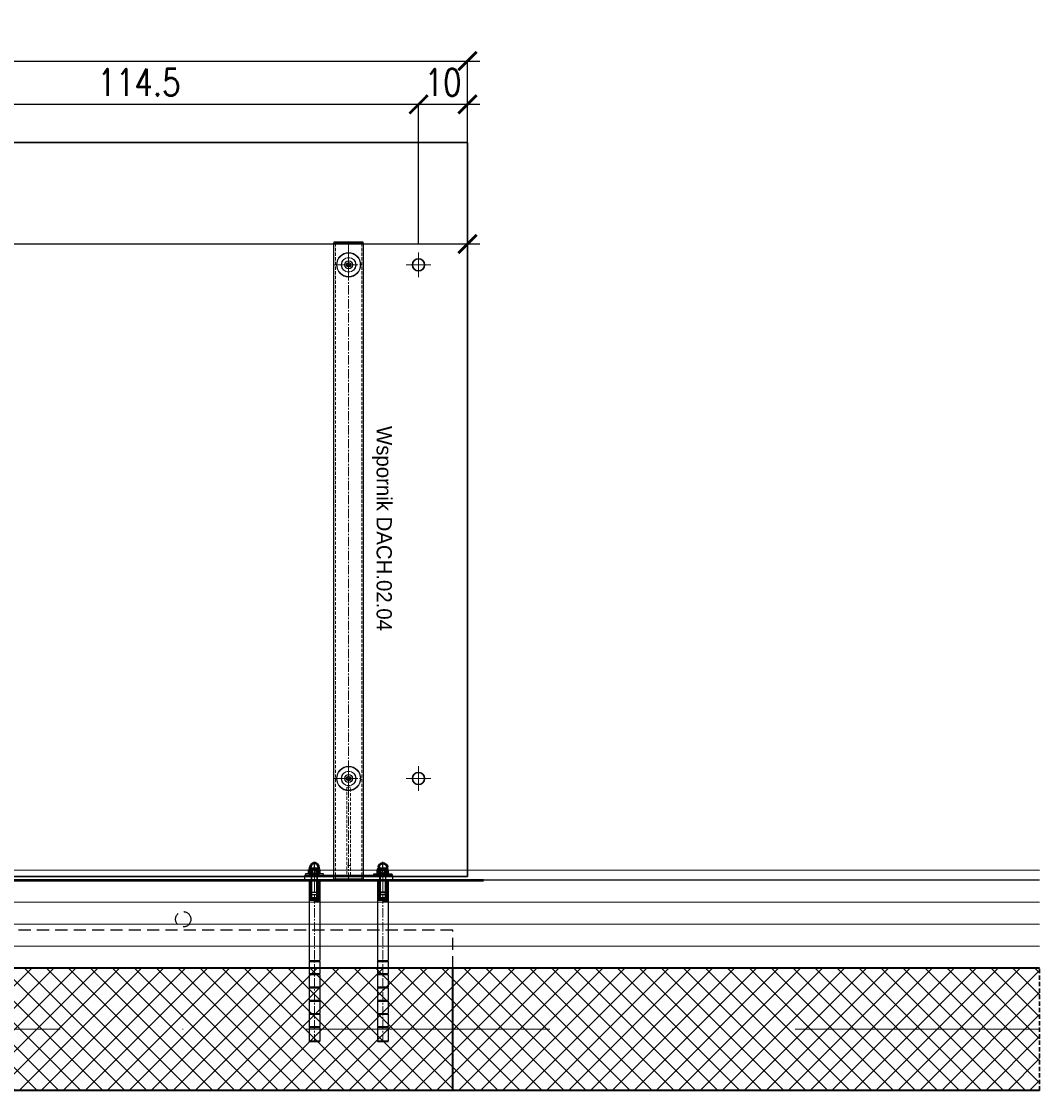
# Model space of a CAD drawing. Header units: millimetres. Extents: x 13188 to 15352, y 1235 to 1861.
# Tile 10 of 12: x 14811 to 15020, y 1237 to 1456. Entities that reach past the tile are written whole.
import ezdxf

# ---------------------------------------------------------------- set-up
doc = ezdxf.new("R2010")
doc.units = ezdxf.units.MM
for name, pattern in [('AM_ISO02W050x2', [3.75, 3, -0.75]), ('AM_ISO08W050', [18, 12, -1.5, 3, -1.5]), ('AM_ISO08W050x2', [9, 6, -0.75, 1.5, -0.75]), ('CENTER2', [28.575, 19.05, -3.175, 3.175, -3.175]), ('DASHDOT', [1, 0.5, -0.25, 0, -0.25]), ('DASHED', [19.05, 12.7, -6.35]), ('DASHED2', [9.525, 6.35, -3.175]), ('HIDDEN', [0.375, 0.25, -0.125])]:
    doc.linetypes.add(name, pattern=pattern)
for name, color, linetype, lineweight in [('0-izo-TERM-tward', 94, 'ZIGZAG', 9), ('0-linia-beton', 1, 'Continuous', 35), ('0-osie-liniA', 14, 'DASHDOT', 5), ('2_hatch_zelbet_obrys', 242, 'DASHED', 30), ('3_hatch_zelbet', 141, 'Continuous', 0), ('AM_0N', 7, 'Continuous', 50), ('AM_7N', 4, 'AM_ISO08W050', 25), ('b.gruba', 243, 'Continuous', 50), ('gwint', 153, 'Continuous', 18), ('Kreskowa cienka', 85, 'DASHED2', 9), ('Osie', 1, 'CENTER2', 9), ('Przekroje', 252, 'Continuous', 9), ('Zarys szkła', 203, 'Continuous', 30)]:
    doc.layers.add(name, color=color, linetype=linetype, lineweight=lineweight)
doc.layers.add('0-linia-wykonczenie', color=31, linetype='Continuous')
doc.layers.add('PR- opis detale', color=20, linetype='Continuous')
doc.styles.add('OPIS', font='romans.shx', dxfattribs={"width": 0.8, "height": 5.5})
doc.linetypes.add('BATTING', pattern='A,0.00254,-2.54,[134,ltypeshp.shx,S=2.54,R=0,X=-2.54,Y=0],-5.08,[134,ltypeshp.shx,S=2.54,R=180,X=2.54,Y=0],-2.54', length=10.16254)
doc.linetypes.add('ZIGZAG', pattern='A,0.0001,-0.2,[131,ltypeshp.shx,S=0.2,R=0,X=-0.2,Y=0],-0.4,[131,ltypeshp.shx,S=0.2,R=180,X=0.2,Y=0],-0.2', length=0.8001)
doc.dimstyles.new('DIM25', dxfattribs={"dimscale": 0.25, "dimtxt": 5.5, "dimasz": 15, "dimexe": 0, "dimexo": 0, "dimgap": 7, "dimtad": 1, "dimdec": 4, "dimrnd": 0.5, "dimzin": 9, "dimdsep": 46, "dimtxsty": 'OPIS', "dimblk1": 'ARCHTICK', "dimblk2": 'ARCHTICK', "dimsah": 1, "dimcen": 0, "dimdle": 10, "dimclrd": 1, "dimclre": 1, "dimclrt": 7, "dimadec": 0, "dimazin": 0, "dimtfac": 1, "dimtdec": 4, "dimtix": 1, "dimtmove": 1, "dimatfit": 3, "dimldrblk": 'TICK1', "dimfxl": 1, "dimtolj": 1, "dimtzin": 0, "dimarcsym": 0})

# ---------------------------------------------------------------- blocks, each defined once
blk = doc.blocks.new('_ArchTick')
at = {"color": 0, "linetype": 'ByBlock', "const_width": 0.15}
blk.add_lwpolyline([(-0.5, -0.5), (0.5, 0.5)], dxfattribs=at)
blk = doc.blocks.new('*D80')
at = {"color": 1, "lineweight": -2, "transparency": 16777216}
for p, q in [((14630.58, 1447.89), (14905.18, 1447.89)), ((14633.08, 1431.23), (14633.08, 1447.89)), ((14902.68, 1431.23), (14902.68, 1447.89))]:
    blk.add_line(p, q, dxfattribs=at)
at = {"layer": 'DEFPOINTS', "color": 0, "transparency": 16777216}
for p in [(14902.68, 1447.89), (14633.08, 1431.23, 6.59), (14902.68, 1431.23)]:
    blk.add_point(p, dxfattribs=at)
at = {"color": 1, "lineweight": -2, "transparency": 16777216, "xscale": 3.75, "yscale": 3.75, "zscale": 3.75, "rotation": 180}
blk.add_blockref('_ArchTick', (14633.08, 1447.89), dxfattribs=at)
at = {"color": 1, "lineweight": -2, "transparency": 16777216, "xscale": 3.75, "yscale": 3.75, "zscale": 3.75}
blk.add_blockref('_ArchTick', (14902.68, 1447.89), dxfattribs=at)
at = {"color": 7, "transparency": 16777216, "insert": (14767.88, 1452.39), "char_height": 5.5, "attachment_point": 5, "style": 'OPIS'}
blk.add_mtext('\\A1;269.5', dxfattribs=at)
blk = doc.blocks.new('TICK1')
at = {"color": 0}
for p, q in [((-1, -1), (1, 1)), ((0, -1), (0, 1)), ((0, 0), (-1, 0))]:
    blk.add_line(p, q, dxfattribs=at)
blk = doc.blocks.new('*D81')
at = {"color": 1, "lineweight": -2, "transparency": 16777216}
for p, q in [((14905.18, 1439.03), (14890.18, 1439.03)), ((14892.68, 1410.63), (14892.68, 1439.03)), ((14902.68, 1431.23), (14902.68, 1439.03))]:
    blk.add_line(p, q, dxfattribs=at)
at = {"layer": 'DEFPOINTS', "color": 0, "transparency": 16777216}
for p in [(14892.68, 1439.03), (14902.68, 1431.23), (14892.68, 1410.63)]:
    blk.add_point(p, dxfattribs=at)
at = {"color": 1, "lineweight": -2, "transparency": 16777216, "xscale": 3.75, "yscale": 3.75, "zscale": 3.75, "rotation": 180}
blk.add_blockref('_ArchTick', (14892.68, 1439.03), dxfattribs=at)
at = {"color": 1, "lineweight": -2, "transparency": 16777216, "xscale": 3.75, "yscale": 3.75, "zscale": 3.75}
blk.add_blockref('_ArchTick', (14902.68, 1439.03), dxfattribs=at)
at = {"color": 7, "transparency": 16777216, "insert": (14897.68, 1443.53), "char_height": 5.5, "attachment_point": 5, "style": 'OPIS'}
blk.add_mtext('\\A1;10', dxfattribs=at)
blk = doc.blocks.new('*D82')
at = {"color": 1, "lineweight": -2, "transparency": 16777216}
for p, q in [((14895.18, 1439.03), (14775.89, 1439.03)), ((14778.39, 1408.73), (14778.39, 1439.03)), ((14892.68, 1410.63), (14892.68, 1439.03))]:
    blk.add_line(p, q, dxfattribs=at)
at = {"layer": 'DEFPOINTS', "color": 0, "transparency": 16777216}
for p in [(14778.39, 1439.03), (14892.68, 1410.63, 6.59), (14778.39, 1408.73)]:
    blk.add_point(p, dxfattribs=at)
at = {"color": 1, "lineweight": -2, "transparency": 16777216, "xscale": 3.75, "yscale": 3.75, "zscale": 3.75, "rotation": 180}
blk.add_blockref('_ArchTick', (14778.39, 1439.03), dxfattribs=at)
at = {"color": 1, "lineweight": -2, "transparency": 16777216, "xscale": 3.75, "yscale": 3.75, "zscale": 3.75}
blk.add_blockref('_ArchTick', (14892.68, 1439.03), dxfattribs=at)
at = {"color": 7, "transparency": 16777216, "insert": (14835.53, 1443.53), "char_height": 5.5, "attachment_point": 5, "style": 'OPIS'}
blk.add_mtext('\\A1;114.5', dxfattribs=at)
blk = doc.blocks.new('*D84')
at = {"color": 1, "lineweight": -2, "transparency": 16777216}
for p, q in [((14768.39, 1431.23), (14768.39, 1410.47)), ((14902.68, 1431.23), (14902.68, 1410.47)), ((14571.86, 1410.47), (14768.39, 1410.47)), ((14905.18, 1410.47), (14765.89, 1410.47))]:
    blk.add_line(p, q, dxfattribs=at)
at = {"layer": 'DEFPOINTS', "color": 0, "transparency": 16777216}
for p in [(14768.39, 1431.23), (14902.68, 1431.23, 6.59), (14768.39, 1410.47)]:
    blk.add_point(p, dxfattribs=at)
at = {"color": 1, "lineweight": -2, "transparency": 16777216, "xscale": 3.75, "yscale": 3.75, "zscale": 3.75, "rotation": 180}
blk.add_blockref('_ArchTick', (14768.39, 1410.47), dxfattribs=at)
at = {"color": 1, "lineweight": -2, "transparency": 16777216, "xscale": 3.75, "yscale": 3.75, "zscale": 3.75}
blk.add_blockref('_ArchTick', (14902.68, 1410.47), dxfattribs=at)
at = {"color": 7, "transparency": 16777216, "insert": (14582.09, 1414.97), "char_height": 5.5, "attachment_point": 5, "style": 'OPIS'}
blk.add_mtext('\\A1;134.5', dxfattribs=at)
blk = doc.blocks.new('A$C77B44E8A')
blk.add_lwpolyline([(0.8, -18.5), (3.8, -18.5), (3.8, 18.5), (0.8, 18.5)], close=True)
at = {"layer": 'AM_7N', "linetype": 'AM_ISO08W050x2'}
blk.add_line((0, 0), (4.8, 0), dxfattribs=at)
blk = doc.blocks.new('A$C0D926932')
at = {"layer": 'AM_0N'}
for p, q in [((1.2, 10.4), (0, 8.3)), ((0, 8.3), (0, -8.3)), ((1.2, 10.4), (9.2, 10.4)), ((1.2, 5.2), (9.2, 5.2)), ((9.2, 10.4), (10, 9)), ((10, 9), (10, 8.5)), ((10, 8.5), (13.5, 8.5)), ((10, 8.5), (10, -8.5)), ((1.2, -10.4), (0, -8.3)), ((1.2, -5.2), (9.2, -5.2)), ((1.2, -10.4), (9.2, -10.4)), ((9.2, -10.4), (10, -9)), ((13.5, -8.5), (10, -8.5)), ((10, -8.5), (10, -9))]:
    blk.add_line(p, q, dxfattribs=at)
for centre, radius, start, end in [((5, 7.8), 4.6, 154.4385, 214.4385), ((17.6, 0), 17.2, 162.383, 197.617), ((5.4, 7.8), 4.6, 325.5615, 25.5615), ((-7.2, 0), 17.2, 342.383, 17.617), ((13.5, 0), 8.5, 270, 90), ((5, -7.8), 4.6, 145.5615, 205.5615), ((5.4, -7.8), 4.6, 334.4385, 34.4385)]:
    blk.add_arc(centre, radius, start, end, dxfattribs=at)
at = {"layer": 'AM_7N', "linetype": 'AM_ISO08W050x2'}
blk.add_line((-3, 0), (25, 0), dxfattribs=at)
blk = doc.blocks.new('jtyjutyrurtytryrtytryr')
for p, q in [((84004.6, -2431.2), (84005.5, -2430.2)), ((84004.6, -2431.2), (84004.6, -2479.2)), ((84016.6, -2431.2), (84004.6, -2431.2)), ((84005.5, -2430.2), (84015.7, -2430.2)), ((84015.7, -2430.2), (84016.6, -2431.2)), ((84016.6, -2431.2), (84016.6, -2479.2)), ((84016.6, -2479.2), (84004.6, -2479.2)), ((84004.6, -2479.2), (84005.5, -2480.2)), ((84005.5, -2480.2), (84015.7, -2480.2)), ((84015.7, -2480.2), (84016.6, -2479.2))]:
    blk.add_line(p, q)
at = {"layer": 'gwint'}
for p, q in [((84005.5, -2430.2), (84005.5, -2480.2)), ((84015.7, -2430.2), (84015.7, -2480.2))]:
    blk.add_line(p, q, dxfattribs=at)
at = {"layer": 'Kreskowa cienka', "linetype": 'AM_ISO02W050x2'}
for p, q in [((84007.3, -2476.4), (84010.5, -2474.5)), ((84007.3, -2476.4), (84010.5, -2476.4)), ((84007.3, -2476.4), (84007.3, -2480.2)), ((84008.9, -2476.4), (84008.9, -2480.2)), ((84013.7, -2476.4), (84010.5, -2474.5)), ((84013.7, -2476.4), (84010.5, -2476.4)), ((84012.1, -2476.4), (84012.1, -2480.2)), ((84013.7, -2476.4), (84013.7, -2480.2))]:
    blk.add_line(p, q, dxfattribs=at)
at = {"layer": 'Osie'}
blk.add_line((84010.6, -2430.2), (84010.6, -2480.2), dxfattribs=at)
blk = doc.blocks.new('tyty56y56y545555434434343')
at = {"color": 7, "linetype": 'Continuous', "lineweight": 15}
for p, q in [((94489.5, 890.5), (94490.2, 893.3)), ((94491.5, 888.5), (94489.5, 890.5)), ((94490.2, 893.3), (94493, 894.1)), ((94490.5, 893.4), (94490.2, 893.3)), ((94490.5, 893.4), (94491.9, 893.8)), ((94494.3, 889.2), (94491.5, 888.5)), ((94491.9, 893.8), (94493, 894.1)), ((94493, 894.1), (94495.1, 892)), ((94495.1, 892), (94494.3, 889.2))]:
    blk.add_line(p, q, dxfattribs=at)
for centre, radius in [((94492.3, 891.3), 25), ((94492.3, 891.3), 24), ((94492.3, 891.3), 15.1), ((94492.3, 891.3), 15), ((94492.3, 891.3), 14.5), ((94492.2, 891.3), 8.34), ((94492.3, 891.3), 8.04), ((94492.3, 891.3), 7.77), ((94492.3, 891.3), 4.63)]:
    blk.add_circle(centre, radius, dxfattribs=at)
blk.add_arc((94492.4, 891.3), 8.05, 103.7597, 283.4857, dxfattribs=at)
at = {"layer": 'Osie'}
for p, q in [((94492.3, 920.2), (94492.3, 865)), ((94464, 891.3), (94520.9, 891.3))]:
    blk.add_line(p, q, dxfattribs=at)
blk = doc.blocks.new('ghtrhgtr5y6h56')
blk.add_line((104848.6, 1184.1), (104848.6, 1154.1))
for points in [[(104728.6, 2426.8), (104728.6, 2416.8), (104908.6, 2416.8), (104908.6, 2426.8)], [(104848.6, 2424.8), (104848.6, 1124.8), (104788.6, 1124.8), (104788.6, 2424.8)], [(104788.6, 1124.8), (104788.6, 1122.8), (104848.6, 1122.8), (104848.6, 1124.8)]]:
    blk.add_lwpolyline(points, close=True)
at = {"layer": 'Kreskowa cienka'}
for p, q in [((104791.6, 1124.8), (104791.6, 2424.8)), ((104845.6, 1124.8), (104845.6, 2424.8)), ((104814.6, 2396.6), (104822.6, 2396.6))]:
    blk.add_line(p, q, dxfattribs=at)
blk.add_lwpolyline([(104814.6, 2416.8), (104814.6, 2236.8), (104822.6, 2236.8), (104822.6, 2416.8)], close=True, dxfattribs=at)
at = {"layer": 'Osie'}
for p, q in [((104748.6, 2430.8), (104748.6, 2412.2)), ((104888.6, 2430.8), (104888.6, 2412.2)), ((104818.6, 1124.8), (104818.6, 2424.8))]:
    blk.add_line(p, q, dxfattribs=at)
at = {"xscale": -1}
blk.add_blockref('jtyjutyrurtytryrtytryr', (188759.2, 4882.1), dxfattribs=at)
blk.add_blockref('jtyjutyrurtytryrtytryr', (20878, 4882.1))
at = {"xscale": -1, "rotation": 90}
for name, p in [('A$C77B44E8A', (104748.6, 2417.6)), ('A$C0D926932', (104748.6, 2413.8))]:
    blk.add_blockref(name, p, dxfattribs=at)
at = {"rotation": 270}
for name, p in [('A$C77B44E8A', (104888.6, 2417.6)), ('A$C0D926932', (104888.6, 2413.8)), ('tyty56y56y545555434434343', (103927.3, 96711.1)), ('tyty56y56y545555434434343', (103927.3, 95661.1))]:
    blk.add_blockref(name, p, dxfattribs=at)
blk = doc.blocks.new('gtrh56yu7')
at = {"layer": 'Przekroje'}
h = blk.add_hatch(dxfattribs=at)
h.set_pattern_fill('ANSI31', color=256, scale=0.5, style=0)
h.set_pattern_definition([(45, (112464.3434, 10551.229), (-1.122532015, 1.122532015), [])])
edge = h.paths.add_edge_path()
edge.add_spline(control_points=[(158228.1, 9083.8), (158227.1, 9080.2), (158226.1, 9077), (158227.3, 9073.9), (158227.9, 9072.8)], knot_values=[2.649112, 2.649112, 2.649112, 2.649112, 8.949565, 12.647496, 12.647496, 12.647496, 12.647496], degree=3, periodic=0)
edge.add_line((158227.9, 9072.8), (158232.7, 9072.8))
edge.add_line((158232.7, 9072.8), (158235.5, 9077.9))
edge.add_line((158235.5, 9077.9), (158240.5, 9077.9))
edge.add_line((158240.5, 9077.9), (158240.5, 9078.8))
edge.add_line((158240.5, 9078.8), (158270.5, 9078.8))
edge.add_line((158270.5, 9078.8), (158270.5, 9082.9))
edge.add_line((158270.5, 9082.9), (158269.3, 9083.8))
edge.add_line((158269.3, 9083.8), (158228.1, 9083.8))
edge = h.paths.add_edge_path()
edge.add_line((158240.5, 9066.8), (158240.5, 9067.7))
edge.add_line((158240.5, 9067.7), (158235.5, 9067.7))
edge.add_line((158235.5, 9067.7), (158232.7, 9072.8))
edge.add_line((158232.7, 9072.8), (158227.9, 9072.8))
edge.add_spline(control_points=[(158227.9, 9072.8), (158228.3, 9071.7), (158229.7, 9068.6), (158229.5, 9065.4), (158229.1, 9061.8)], knot_values=[12.647496, 12.647496, 12.647496, 12.647496, 16.072049, 22.315875, 22.315875, 22.315875, 22.315875], degree=3, periodic=0)
edge.add_line((158229.1, 9061.8), (158269.3, 9061.8))
edge.add_line((158269.3, 9061.8), (158270.5, 9062.7))
edge.add_line((158270.5, 9062.7), (158270.5, 9066.8))
edge.add_line((158270.5, 9066.8), (158240.5, 9066.8))
at = {"color": 1}
for p, q in [((157940.5, 9082.9), (157941.8, 9083.8)), ((157940.5, 9082.9), (157940.5, 9062.7)), ((157941.8, 9083.8), (157941.8, 9061.8)), ((157969.4, 9083.8), (157941.8, 9083.8)), ((157969.4, 9061.8), (157969.4, 9083.8)), ((157996.5, 9083.8), (157971.4, 9083.8)), ((157971.4, 9061.8), (157971.4, 9083.8)), ((157996.5, 9061.8), (157996.5, 9083.8)), ((158023.6, 9083.8), (157998.5, 9083.8)), ((157998.5, 9061.8), (157998.5, 9083.8)), ((158023.6, 9061.8), (158023.6, 9083.8)), ((158050.7, 9083.8), (158025.6, 9083.8)), ((158025.6, 9061.8), (158025.6, 9083.8)), ((158050.7, 9061.8), (158050.7, 9083.8)), ((158077.7, 9083.8), (158052.7, 9083.8)), ((158052.7, 9061.8), (158052.7, 9083.8)), ((158077.7, 9061.8), (158077.7, 9083.8)), ((158104.8, 9083.8), (158079.7, 9083.8)), ((158079.7, 9061.8), (158079.7, 9083.8)), ((158104.8, 9061.8), (158104.8, 9083.8)), ((158269.3, 9083.8), (158106.8, 9083.8)), ((158106.8, 9061.8), (158106.8, 9083.8)), ((158232.7, 9072.8), (158235.5, 9077.9)), ((158235.5, 9067.7), (158232.7, 9072.8)), ((158235.5, 9067.7), (158235.5, 9077.9)), ((158235.5, 9077.9), (158270.5, 9077.9)), ((158240.5, 9078.8), (158240.5, 9066.8)), ((158270.5, 9082.9), (158269.3, 9083.8)), ((158270.5, 9082.9), (158270.5, 9062.7)), ((157940.5, 9062.7), (157941.8, 9061.8)), ((157969.4, 9061.8), (157941.8, 9061.8)), ((157996.5, 9061.8), (157971.4, 9061.8)), ((158023.6, 9061.8), (157998.5, 9061.8)), ((158050.7, 9061.8), (158025.6, 9061.8)), ((158077.7, 9061.8), (158052.7, 9061.8)), ((158104.8, 9061.8), (158079.7, 9061.8)), ((158269.3, 9061.8), (158106.8, 9061.8)), ((158235.5, 9067.7), (158270.5, 9067.7)), ((158270.5, 9062.7), (158269.3, 9061.8))]:
    blk.add_line(p, q, dxfattribs=at)
for centre, start, end in [((157970.4, 9083.8), 180, 0), ((157997.5, 9083.8), 180, 0), ((158024.6, 9083.8), 180, 0), ((158051.7, 9083.8), 180, 0), ((158078.7, 9083.8), 180, 0), ((158105.8, 9083.8), 180, 0), ((157970.4, 9061.8), 0, 180), ((157997.5, 9061.8), 0, 180), ((158024.6, 9061.8), 0, 180), ((158051.7, 9061.8), 0, 180), ((158078.7, 9061.8), 0, 180), ((158105.8, 9061.8), 0, 180)]:
    blk.add_arc(centre, 1, start, end, dxfattribs=at)
at = {"layer": 'gwint'}
for p, q in [((158270.5, 9078.8), (158240.5, 9078.8)), ((158270.5, 9066.8), (158240.5, 9066.8))]:
    blk.add_line(p, q, dxfattribs=at)
at = {"layer": 'Osie'}
blk.add_line((158270.5, 9072.8), (157940.5, 9072.8), dxfattribs=at)
at = {"layer": 'Przekroje'}
blk.add_open_spline([(158228.1, 9083.8), (158227.1, 9080.2), (158225.7, 9075.9), (158229.8, 9069.9), (158229.5, 9065.4), (158229.1, 9061.8)], degree=3, knots=[2.649112, 2.649112, 2.649112, 2.649112, 8.949565, 16.072049, 22.315875, 22.315875, 22.315875, 22.315875], dxfattribs=at)

msp = doc.modelspace()

# ---------------------------------------------------------------- hatches: boundary and pattern name
at = {"layer": '3_hatch_zelbet'}
h = msp.add_hatch(dxfattribs=at)
h.set_pattern_fill('ANSI37', color=256, angle=180)
h.set_pattern_definition([(225, (1329.0176, 0), (2.245064, -2.245064), []), (315, (1329.0176, 0), (2.245064, 2.245064), [])])
h.paths.add_polyline_path([(14566.78273, 1262.4707), (14566.59823, 1237.4707), (15019.64387, 1237.46237), (15019.64387, 1262.46237)])

# ---------------------------------------------------------------- linework, layer by layer
at = {"color": 124, "linetype": 'HIDDEN', "ltscale": 10}
msp.add_lwpolyline([(14899.67506, 1270.23168), (14691.87506, 1270.23122), (14691.87506, 1262.43122), (14899.67506, 1262.43168)], close=True, dxfattribs=at)
msp.add_lwpolyline([(14899.67506, 1237.43168), (14843.87506, 1237.43122)])
msp.add_circle((14844.57498, 1272.4472), 1.56976, dxfattribs=at)
at = {"layer": '0-izo-TERM-tward', "linetype": 'BATTING', "ltscale": 0.4}
for points in [[(15019.64387, 1275.93168), (14566.88236, 1275.9707)], [(15019.64387, 1266.93168), (14566.81594, 1266.9707)]]:
    msp.add_lwpolyline(points, dxfattribs=at)
at = {"layer": '0-izo-TERM-tward', "linetype": 'ByBlock', "ltscale": 8}
msp.add_lwpolyline([(15019.64387, 1271.43168), (14566.84915, 1271.4707)], dxfattribs=at)
at = {"layer": '0-linia-beton'}
for points in [[(15019.64387, 1262.43168), (14566.78273, 1262.4707)], [(15019.64387, 1237.43168), (14566.59823, 1237.4707)]]:
    msp.add_lwpolyline(points, dxfattribs=at)
at = {"layer": '0-linia-beton', "elevation": 6.59129}
msp.add_lwpolyline([(14899.67506, 1237.43168), (14899.67506, 1262.43168)], dxfattribs=at)
at = {"layer": '0-linia-wykonczenie'}
for points in [[(15019.64387, 1282.43168), (14566.93033, 1282.4707)], [(15019.64387, 1280.43168), (14566.91557, 1280.4707)]]:
    msp.add_lwpolyline(points, dxfattribs=at)
at = {"layer": '0-osie-liniA', "ltscale": 100}
msp.add_lwpolyline([(15019.64387, 1249.96237), (14566.69048, 1249.9707)], dxfattribs=at)
at = {"layer": '2_hatch_zelbet_obrys', "ltscale": 0.07}
msp.add_lwpolyline([(14566.59823, 1237.4707), (15019.64387, 1237.43168), (15019.64387, 1262.43168), (14566.78273, 1262.4707)], dxfattribs=at)
at = {"layer": 'b.gruba'}
msp.add_line((14616.76204, 1280.43122), (14905.95919, 1280.43122), dxfattribs=at)
at = {"layer": 'Osie'}
for p, q in [((14892.67506, 1403.73065), (14892.67506, 1408.73065)), ((14895.17506, 1406.23065), (14890.17506, 1406.23065)), ((14892.67506, 1298.73065), (14892.67506, 1303.73065)), ((14895.17506, 1301.23065), (14890.17506, 1301.23065))]:
    msp.add_line(p, q, dxfattribs=at)
at = {"layer": 'Zarys szkła', "elevation": -6.59129}
msp.add_lwpolyline([(14902.67506, 1431.23065), (14768.39194, 1431.23065), (14768.39194, 1281.23065), (14902.67506, 1281.23065)], close=True, dxfattribs=at)
at = {"layer": 'Zarys szkła'}
for centre in [(14892.67506, 1406.23065), (14892.67506, 1301.23065)]:
    msp.add_circle(centre, 1.25, dxfattribs=at)

# ---------------------------------------------------------------- block references
at = {"yscale": 0.1, "zscale": 0.1}
for name, p, xscale, rotation in [('ghtrhgtr5y6h56', (25360.25043, 1523.11454, -6.59129), 0.1, 180), ('gtrh56yu7', (13964.11604, -14546.62325, -6.59129), -0.1, 270), ('gtrh56yu7', (13978.11604, -14546.62325, -6.59129), -0.1, 270)]:
    msp.add_blockref(name, p, dxfattribs=dict(at, xscale=xscale, rotation=rotation))

# ---------------------------------------------------------------- texts
at = {"layer": 'PR- opis detale', "insert": (14887.21861, 1373.28681), "char_height": 3.115008, "width": 48.0542415, "attachment_point": 1, "rotation": 270}
msp.add_mtext('Wspornik DACH.02.04', dxfattribs=at)

# ---------------------------------------------------------------- dimensions: what is measured, and where the dimension line sits
dim = msp.add_linear_dim(base=(14902.67506, 1447.88868, -6.59129), p1=(14633.07506, 1431.23065), p2=(14902.67506, 1431.23065, -6.59129), angle=180, dimstyle='DIM25')
dim.commit()
dim.dimension.update_dxf_attribs({"geometry": '*D80', "text_midpoint": (14767.87506, 1452.38868, -6.59129)})
dim = msp.add_linear_dim(base=(14778.39194, 1439.03366, -6.59129), p1=(14892.67506, 1410.63065), p2=(14778.39194, 1408.73065, -6.59129), dimstyle='DIM25')
dim.commit()
dim.dimension.update_dxf_attribs({"geometry": '*D82', "text_midpoint": (14835.5335, 1443.53366, -6.59129)})
for base, p2, picture, middle in [((14892.67506, 1439.03366), (14892.67506, 1410.63065), '*D81', (14897.67506, 1439.03366)), ((14768.39194, 1410.47202, -6.59129), (14768.39194, 1431.23065, -6.59129), '*D84', (14582.09172, 1410.47202, -6.59129))]:
    dim = msp.add_linear_dim(base=base, p1=(14902.67506, 1431.23065), p2=p2, dimstyle='DIM25')
    dim.commit()
    dim.dimension.update_dxf_attribs({"geometry": picture, "text_midpoint": middle, "dimtype": 160})

doc.saveas('drawing.dxf')
